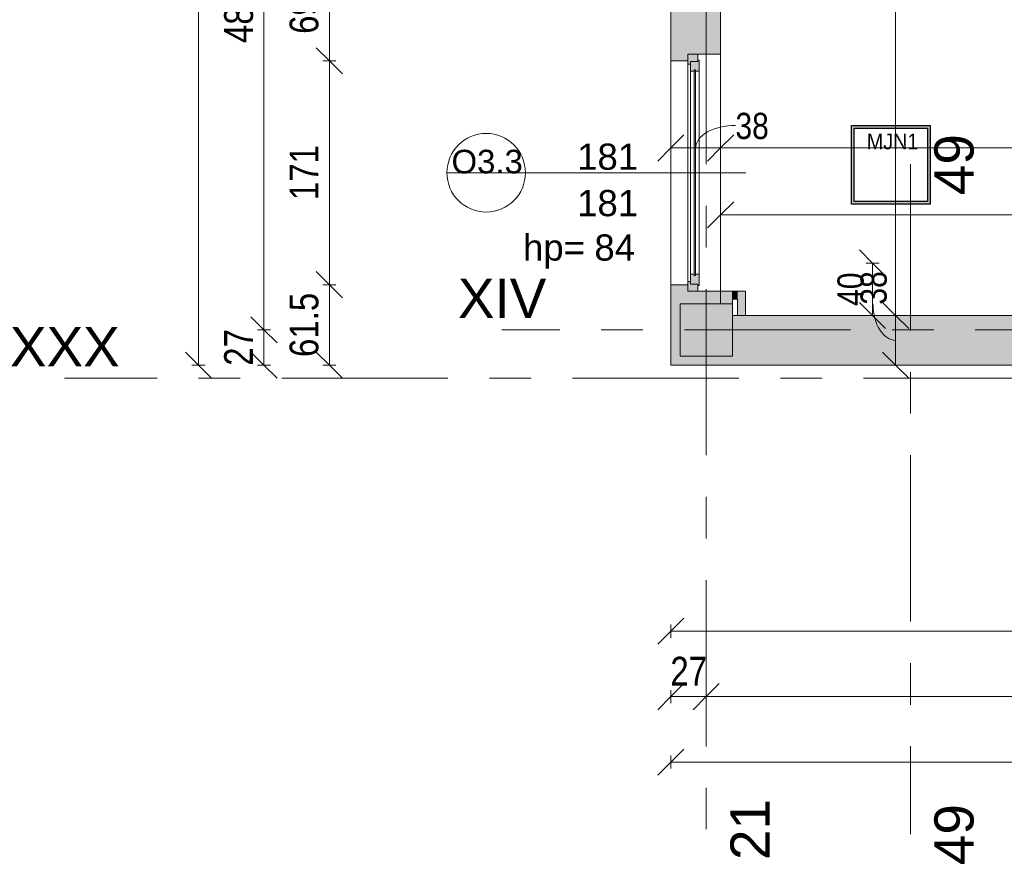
# Model space of a CAD drawing. Header units: centimetres. Extents: x -1737 to 22393, y -8842 to 3838.
# Tile 1 of 65: x -1737 to -985, y 1 to 645. Entities that reach past the tile are written whole.
import ezdxf

# ---------------------------------------------------------------- set-up
doc = ezdxf.new("R2010")
doc.units = ezdxf.units.CM
doc.linetypes.add('Oś', pattern=[222.25, 127, -31.75, 31.75, -31.75])
for name, color, linetype, lineweight in [('A-ANNO-DIMS', 211, 'Continuous', 13), ('A-ANNO-DIMS-100', 211, 'Continuous', 13), ('A-GLAZ', 151, 'Continuous', 13), ('A-GLAZ-IDEN', 152, 'Continuous', 13), ('A-WALL', 113, 'Continuous', 13), ('A-WALL-PATT', 111, 'Continuous', 13), ('S-COLS', 52, 'Continuous', 13), ('S-GRID', 1, 'Continuous', 13), ('S-GRID-IDEN', 1, 'Continuous', 13)]:
    doc.layers.add(name, color=color, linetype=linetype, lineweight=lineweight)
doc.layers.add('E_oprawy', color=12, linetype='Continuous')
doc.styles.add('Arial', font='arial.ttf', dxfattribs={"width": 0.9, "height": 18})
doc.styles.add('Arial Narrow_1', font='ARIALN.TTF', dxfattribs={"height": 22})
doc.styles.add('Arial Narrow_2', font='ARIALN.TTF', dxfattribs={"height": 20})
doc.styles.add('Arial_11', font='arial.ttf', dxfattribs={"height": 0.2})
doc.styles.add('Arial_4', font='arial.ttf', dxfattribs={"height": 30})
doc.styles.add('Arial_5', font='arial.ttf', dxfattribs={"height": 20})
doc.styles.add('Arial_9', font='arial.ttf', dxfattribs={"height": 18})
doc.dimstyles.new('Diagonal_1_100__0_1_', dxfattribs={"dimscale": 30.48, "dimtxt": 22.515481, "dimasz": 0.656168, "dimexe": 0.164042, "dimexo": 0.0625, "dimgap": 0.065617, "dimtad": 1, "dimdec": 1, "dimrnd": 0.1, "dimdsep": 46, "dimtxsty": 'Arial Narrow_1', "dimblk1": 'OBLIQUE', "dimblk2": 'OBLIQUE', "dimsah": 1, "dimcen": 0.09, "dimazin": 0, "dimtfac": 1, "dimtdec": 4, "dimtix": 1, "dimtmove": 0, "dimatfit": 3, "dimfxl": 0, "dimtvp": 1, "dimtolj": 1, "dimtzin": 0, "dimarcsym": 0})
doc.dimstyles.new('Diagonal_1_100__0__wewnętrzne', dxfattribs={"dimscale": 30.48, "dimtxt": 20.468619, "dimasz": 0.656168, "dimexe": 0.164042, "dimexo": 0.0625, "dimgap": 0.032808, "dimtad": 1, "dimdec": 0, "dimdsep": 46, "dimtxsty": 'Arial Narrow_2', "dimblk1": 'OBLIQUE', "dimblk2": 'OBLIQUE', "dimsah": 1, "dimcen": 0.09, "dimazin": 0, "dimtfac": 1, "dimtdec": 4, "dimtix": 1, "dimtmove": 0, "dimatfit": 3, "dimfxl": 0, "dimtvp": 1, "dimtolj": 1, "dimtzin": 0, "dimarcsym": 0})
doc.dimstyles.new('Diagonal_1_100__0__wewnętrzne_1', dxfattribs={"dimscale": 30.48, "dimtxt": 20.468619, "dimasz": 0.656168, "dimexe": 0.164042, "dimexo": 0.0625, "dimgap": 0.032808, "dimtad": 1, "dimdec": 0, "dimdsep": 46, "dimtxsty": 'Arial Narrow_2', "dimblk1": 'OBLIQUE', "dimblk2": 'OBLIQUE', "dimsah": 1, "dimcen": 0.09, "dimazin": 0, "dimtfac": 1, "dimtdec": 4, "dimtix": 1, "dimtmove": 1, "dimatfit": 3, "dimfxl": 0, "dimtvp": 1, "dimtolj": 1, "dimtzin": 0, "dimarcsym": 0})

# ---------------------------------------------------------------- blocks, each defined once
blk = doc.blocks.new('Pawilon E_rvt-1-3_piętro I __3_90 m_ - stan projektowany')
at = {"layer": 'S-GRID', "linetype": 'Oś'}
for p, q in [((-1056.62, 534.83), (-1056.62, 23.18)), ((368.01, 371.33), (-1702.93, 371.33))]:
    blk.add_line(p, q, dxfattribs=at)
at = {"layer": 'S-GRID-IDEN', "char_height": 30, "width": 48.3, "attachment_point": 5, "rotation": 90, "line_spacing_factor": 0.936439, "style": 'Arial_4'}
for insert in [(-1023.12, 534.5), (-1023.12, 22.85)]:
    blk.add_mtext('\\pxqc,t4.23333,8.46667,12.7,16.93333,21.16667,25.4,29.63333,33.86667,38.1,42.33333,46.56667,50.8,55.03333,59.26667,63.5,67.73333,71.96667,76.2,80.43333,84.66667,88.9,93.13333,97.36667,101.6,105.83333,110.06667,114.3,118.53333,122.76667,127,131.23333,135.46667;{49}', dxfattribs=dict(at, insert=insert))
at = {"layer": 'S-GRID-IDEN', "insert": (-1702.75, 395.39), "char_height": 30, "width": 82, "attachment_point": 5, "line_spacing_factor": 0.936439, "style": 'Arial_4'}
blk.add_mtext('\\pxqc,t4.23333,8.46667,12.7,16.93333,21.16667,25.4,29.63333,33.86667,38.1,42.33333,46.56667,50.8,55.03333,59.26667,63.5,67.73333,71.96667,76.2,80.43333,84.66667,88.9,93.13333,97.36667,101.6,105.83333,110.06667,114.3,118.53333,122.76667,127,131.23333,135.46667;{XXX}', dxfattribs=at)
blk = doc.blocks.new('M_Concrete-Square-Column - 400 x 400mm-1512407-3_piętro I __3_90 m_ - stan projektowany')
at = {"layer": 'S-COLS', "lineweight": 9}
blk.add_hatch(color=253, dxfattribs=at).paths.add_polyline_path([(20, -20), (20, 20), (-20, 20), (-20, -20), (11, -20)], flags=0)
for p, q in [((20, 20), (-20, 20)), ((-20, 20), (-20, -20)), ((20, -20), (20, 20)), ((-20, -20), (20, -20))]:
    blk.add_line(p, q, dxfattribs=at)
blk = doc.blocks.new('Okno - automatyczna etykieta - 181x181 _nietypowy podział_-2208597-3_piętro I __3_90 m_ - stan projektowany')
at = {"layer": 'A-GLAZ', "lineweight": 9}
h = blk.add_hatch(color=253, dxfattribs=at)
h.paths.add_polyline_path([(-90.5, -1.5), (-85, -1.5), (-85, 4), (-83, 4), (-83, 6), (-90.5, 6), (-90.5, 0.77)], flags=0)
h.paths.add_polyline_path([(83, 6), (83, 4), (85, 4), (85, -1.5), (90.5, -1.5), (90.5, 6), (85, 6)], flags=0)
h = blk.add_hatch(color=253, dxfattribs=at)
h.paths.add_polyline_path([(-86, -1.77), (-86, -2.5), (-77.5, -2.5), (-77.5, 0.25), (-78.5, 0.25), (-78.5, 1.25), (-77.5, 1.25), (-77.5, 4), (-85, 4), (-85, -1.5), (-86, -1.5)], flags=0)
h.paths.add_polyline_path([(77.5, 0.25), (77.5, -2.5), (86, -2.5), (86, -1.5), (85, -1.5), (85, 4), (77.5, 4), (77.5, 1.25), (78.5, 1.25), (78.5, 0.25)], flags=0)
blk.add_hatch(color=253, dxfattribs=at).paths.add_polyline_path([(-78.5, 1.25), (-78.5, 0.25), (78.5, 0.25), (78.5, 1.25), (-52.06, 1.25)], flags=0)
for p, q in [((-83, 6), (-90.5, 6)), ((-90.5, 6), (-90.5, -1.5)), ((-90.5, 6), (90.5, 6)), ((-77.5, 4), (-85, 4)), ((-85, 4), (-85, -1.5)), ((-85, -1.5), (-85, 4)), ((-85, 4), (-83, 4)), ((-83, 4), (-83, 6)), ((83, 6), (-83, 6)), ((78.5, 1.25), (-78.5, 1.25)), ((-78.5, 1.25), (-78.5, 0.25)), ((-78.5, 0.25), (-78.5, 1.25)), ((-78.5, 1.25), (-77.5, 1.25)), ((-78.5, 0.25), (78.5, 0.25)), ((-77.5, 0.25), (-78.5, 0.25)), ((-77.5, 1.25), (-77.5, 4)), ((77.5, 4), (-77.5, 4)), ((-77.5, -2.5), (-77.5, 0.25)), ((85, 4), (77.5, 4)), ((77.5, 4), (77.5, 1.25)), ((77.5, 1.25), (78.5, 1.25)), ((77.5, 0.25), (77.5, -2.5)), ((78.5, 0.25), (77.5, 0.25)), ((78.5, 0.25), (78.5, 1.25)), ((78.5, 1.25), (78.5, 0.25)), ((90.5, 6), (83, 6)), ((83, 6), (83, 4)), ((83, 4), (85, 4)), ((85, -1.5), (85, 4)), ((85, 4), (85, -1.5)), ((90.5, -1.5), (90.5, 6)), ((-90.5, -1.5), (-85, -1.5)), ((-85, -1.5), (-86, -1.5)), ((-86, -1.5), (-86, -2.5)), ((-86, -2.5), (-77.5, -2.5)), ((77.5, -2.5), (-77.5, -2.5)), ((77.5, -2.5), (86, -2.5)), ((86, -1.5), (85, -1.5)), ((85, -1.5), (90.5, -1.5)), ((86, -2.5), (86, -1.5))]:
    blk.add_line(p, q, dxfattribs=at)
blk = doc.blocks.new('DIMBLOCK1-3_piętro I __3_90 m_ - stan projektowany')
at = {"layer": 'A-ANNO-DIMS-100', "transparency": 16777216}
for p, q in [((-1550.57, 408.33), (-1560.57, 418.33)), ((-1545.57, 408.33), (-1555.57, 408.33)), ((-1550.57, 381.33), (-1550.57, 408.33)), ((-1550.57, 408.33), (-1540.57, 398.33)), ((-1550.57, 408.33), (-1545.57, 408.33)), ((-1550.57, 381.33), (-1560.57, 391.33)), ((-1545.57, 381.33), (-1555.57, 381.33)), ((-1550.57, 381.33), (-1540.57, 371.33)), ((-1550.57, 381.33), (-1545.57, 381.33))]:
    blk.add_line(p, q, dxfattribs=at)
at = {"layer": 'A-ANNO-DIMS-100', "color": 0, "transparency": 16777216, "insert": (-1581, 380.89), "char_height": 22, "width": 33.4516, "attachment_point": 1, "rotation": 90, "line_spacing_factor": 0.974696, "style": 'Arial Narrow_1'}
blk.add_mtext('27', dxfattribs=at)
blk = doc.blocks.new('_Oblique')
at = {"color": 0, "linetype": 'ByBlock', "lineweight": -2}
blk.add_line((-0.5, -0.5), (0.5, 0.5), dxfattribs=at)
blk = doc.blocks.new('DIMBLOCK2-3_piętro I __3_90 m_ - stan projektowany')
at = {"layer": 'A-ANNO-DIMS-100', "transparency": 16777216}
for p, q in [((-1550.57, 888.33), (-1560.57, 898.33)), ((-1545.57, 888.33), (-1555.57, 888.33)), ((-1550.57, 408.33), (-1550.57, 888.33)), ((-1550.57, 888.33), (-1540.57, 878.33)), ((-1550.57, 888.33), (-1545.57, 888.33)), ((-1550.57, 408.33), (-1560.57, 418.33)), ((-1545.57, 408.33), (-1555.57, 408.33)), ((-1550.57, 408.33), (-1540.57, 398.33)), ((-1550.57, 408.33), (-1545.57, 408.33))]:
    blk.add_line(p, q, dxfattribs=at)
at = {"layer": 'A-ANNO-DIMS-100', "color": 0, "transparency": 16777216, "insert": (-1581, 627.42), "char_height": 22, "width": 50.1774, "attachment_point": 1, "rotation": 90, "line_spacing_factor": 0.974696, "style": 'Arial Narrow_1'}
blk.add_mtext('480', dxfattribs=at)
blk = doc.blocks.new('DIMBLOCK12-3_piętro I __3_90 m_ - stan projektowany')
at = {"layer": 'A-ANNO-DIMS-100', "transparency": 16777216}
for p, q in [((-1600.57, 2338.33), (-1610.57, 2348.33)), ((-1595.57, 2338.33), (-1605.57, 2338.33)), ((-1600.57, 381.33), (-1600.57, 2338.33)), ((-1600.57, 2338.33), (-1590.57, 2328.33)), ((-1600.57, 2338.33), (-1595.57, 2338.33)), ((-1600.57, 381.33), (-1610.57, 391.33)), ((-1595.57, 381.33), (-1605.57, 381.33)), ((-1600.57, 381.33), (-1590.57, 371.33)), ((-1600.57, 381.33), (-1595.57, 381.33))]:
    blk.add_line(p, q, dxfattribs=at)
at = {"layer": 'A-ANNO-DIMS-100', "color": 0, "transparency": 16777216, "insert": (-1631, 1331.95), "char_height": 22, "width": 66.9031, "attachment_point": 1, "rotation": 90, "line_spacing_factor": 0.974696, "style": 'Arial Narrow_1'}
blk.add_mtext('1957', dxfattribs=at)
blk = doc.blocks.new('DIMBLOCK15-3_piętro I __3_90 m_ - stan projektowany')
at = {"layer": 'A-ANNO-DIMS-100', "transparency": 16777216}
for p, q in [((-1239.62, 128.23), (-1229.62, 138.23)), ((-1212.62, 128.23), (-1202.62, 138.23)), ((-1239.62, 128.23), (-1249.62, 118.23)), ((-1239.62, 133.23), (-1239.62, 123.23)), ((-1239.62, 128.23), (-1239.62, 133.23)), ((-1239.62, 128.23), (-1212.62, 128.23)), ((-1212.62, 128.23), (-1222.62, 118.23)), ((-1212.62, 133.23), (-1212.62, 123.23)), ((-1212.62, 128.23), (-1212.62, 133.23))]:
    blk.add_line(p, q, dxfattribs=at)
at = {"layer": 'A-ANNO-DIMS-100', "color": 0, "transparency": 16777216, "insert": (-1240.06, 158.67), "char_height": 22, "width": 33.4516, "attachment_point": 1, "line_spacing_factor": 0.974696, "style": 'Arial Narrow_1'}
blk.add_mtext('27', dxfattribs=at)
blk = doc.blocks.new('DIMBLOCK16-3_piętro I __3_90 m_ - stan projektowany')
at = {"layer": 'A-ANNO-DIMS-100', "transparency": 16777216}
for p, q in [((-1212.62, 128.23), (-1202.62, 138.23)), ((-612.62, 128.23), (-602.62, 138.23)), ((-1212.62, 128.23), (-1222.62, 118.23)), ((-1212.62, 133.23), (-1212.62, 123.23)), ((-1212.62, 128.23), (-1212.62, 133.23)), ((-1212.62, 128.23), (-612.62, 128.23)), ((-612.62, 128.23), (-622.62, 118.23)), ((-612.62, 133.23), (-612.62, 123.23)), ((-612.62, 128.23), (-612.62, 133.23))]:
    blk.add_line(p, q, dxfattribs=at)
at = {"layer": 'A-ANNO-DIMS-100', "color": 0, "transparency": 16777216, "insert": (-933.53, 158.67), "char_height": 22, "width": 50.1774, "attachment_point": 1, "line_spacing_factor": 0.974696, "style": 'Arial Narrow_1'}
blk.add_mtext('600', dxfattribs=at)
blk = doc.blocks.new('DIMBLOCK33-3_piętro I __3_90 m_ - stan projektowany')
at = {"layer": 'A-ANNO-DIMS-100', "transparency": 16777216}
for p, q in [((-1085.53, 459.33), (-1095.53, 469.33)), ((-1080.53, 459.33), (-1090.53, 459.33)), ((-1085.53, 419.33), (-1085.53, 459.33)), ((-1085.53, 459.33), (-1075.53, 449.33)), ((-1085.53, 459.33), (-1080.53, 459.33)), ((-1085.53, 419.33), (-1095.53, 429.33)), ((-1090.53, 419.33), (-1080.53, 419.33)), ((-1085.53, 419.33), (-1090.53, 419.33)), ((-1085.53, 419.33), (-1075.53, 409.33))]:
    blk.add_line(p, q, dxfattribs=at)
at = {"layer": 'A-ANNO-DIMS-100', "color": 0, "transparency": 16777216, "insert": (-1112.38, 426.65), "char_height": 20, "width": 30.4105, "attachment_point": 1, "rotation": 90, "line_spacing_factor": 0.974696, "style": 'Arial Narrow_2'}
blk.add_mtext('40', dxfattribs=at)
blk = doc.blocks.new('DIMBLOCK39-3_piętro I __3_90 m_ - stan projektowany')
at = {"layer": 'A-ANNO-DIMS-100', "transparency": 16777216}
for p, q in [((-1201.62, 547.24), (-1191.62, 557.24)), ((-411.62, 547.24), (-401.62, 557.24)), ((-1201.62, 542.24), (-1201.62, 552.24)), ((-411.62, 542.24), (-411.62, 552.24)), ((-1201.62, 547.24), (-1211.62, 537.24)), ((-411.62, 547.24), (-1201.62, 547.24)), ((-1201.62, 547.24), (-1201.62, 542.24)), ((-411.62, 547.24), (-421.62, 537.24)), ((-411.62, 547.24), (-411.62, 542.24))]:
    blk.add_line(p, q, dxfattribs=at)
at = {"layer": 'A-ANNO-DIMS-100', "color": 0, "transparency": 16777216, "insert": (-825.63, 574.09), "char_height": 20, "width": 45.6158, "attachment_point": 1, "line_spacing_factor": 0.974696, "style": 'Arial Narrow_2'}
blk.add_mtext('790', dxfattribs=at)
blk = doc.blocks.new('DIMBLOCK40-3_piętro I __3_90 m_ - stan projektowany')
at = {"layer": 'A-ANNO-DIMS-100', "transparency": 16777216}
for p, q in [((-1239.62, 547.24), (-1229.62, 557.24)), ((-1201.62, 547.24), (-1191.62, 557.24)), ((-1239.62, 542.24), (-1239.62, 552.24)), ((-1201.62, 542.24), (-1201.62, 552.24)), ((-1239.62, 547.24), (-1249.62, 537.24)), ((-1201.62, 547.24), (-1239.62, 547.24)), ((-1239.62, 547.24), (-1239.62, 542.24)), ((-1201.62, 547.24), (-1211.62, 537.24)), ((-1201.62, 547.24), (-1201.62, 542.24))]:
    blk.add_line(p, q, dxfattribs=at)
blk.add_ellipse((-1190.3, 547.24), major_axis=(30.32, 0), ratio=0.568791, start_param=1.570796, end_param=3.141593, dxfattribs=at)
at = {"layer": 'A-ANNO-DIMS-100', "color": 0, "transparency": 16777216, "insert": (-1190.3, 574.09), "char_height": 20, "width": 30.4105, "attachment_point": 1, "line_spacing_factor": 0.974696, "style": 'Arial Narrow_2'}
blk.add_mtext('38', dxfattribs=at)
blk = doc.blocks.new('DIMBLOCK137-3_piętro I __3_90 m_ - stan projektowany')
at = {"layer": 'A-ANNO-DIMS-100', "transparency": 16777216}
for p, q in [((-1500.57, 442.83), (-1510.57, 452.83)), ((-1495.57, 442.83), (-1505.57, 442.83)), ((-1500.57, 381.33), (-1500.57, 442.83)), ((-1500.57, 442.83), (-1490.57, 432.83)), ((-1500.57, 442.83), (-1495.57, 442.83)), ((-1500.57, 381.33), (-1510.57, 391.33)), ((-1495.57, 381.33), (-1505.57, 381.33)), ((-1500.57, 381.33), (-1490.57, 371.33)), ((-1500.57, 381.33), (-1495.57, 381.33))]:
    blk.add_line(p, q, dxfattribs=at)
at = {"layer": 'A-ANNO-DIMS-100', "color": 0, "transparency": 16777216, "insert": (-1531, 387.59), "char_height": 22, "width": 58.7547, "attachment_point": 1, "rotation": 90, "line_spacing_factor": 0.974696, "style": 'Arial Narrow_1'}
blk.add_mtext('61.5', dxfattribs=at)
blk = doc.blocks.new('DIMBLOCK138-3_piętro I __3_90 m_ - stan projektowany')
at = {"layer": 'A-ANNO-DIMS-100', "transparency": 16777216}
for p, q in [((-1500.57, 613.83), (-1510.57, 623.83)), ((-1495.57, 613.83), (-1505.57, 613.83)), ((-1500.57, 442.83), (-1500.57, 613.83)), ((-1500.57, 613.83), (-1490.57, 603.83)), ((-1500.57, 613.83), (-1495.57, 613.83)), ((-1500.57, 442.83), (-1510.57, 452.83)), ((-1495.57, 442.83), (-1505.57, 442.83)), ((-1500.57, 442.83), (-1490.57, 432.83)), ((-1500.57, 442.83), (-1495.57, 442.83))]:
    blk.add_line(p, q, dxfattribs=at)
at = {"layer": 'A-ANNO-DIMS-100', "color": 0, "transparency": 16777216, "insert": (-1531, 507.42), "char_height": 22, "width": 50.1774, "attachment_point": 1, "rotation": 90, "line_spacing_factor": 0.974696, "style": 'Arial Narrow_1'}
blk.add_mtext('171', dxfattribs=at)
blk = doc.blocks.new('DIMBLOCK139-3_piętro I __3_90 m_ - stan projektowany')
at = {"layer": 'A-ANNO-DIMS-100', "transparency": 16777216}
for p, q in [((-1500.57, 682.83), (-1510.57, 692.83)), ((-1495.57, 682.83), (-1505.57, 682.83)), ((-1500.57, 613.83), (-1500.57, 682.83)), ((-1500.57, 682.83), (-1490.57, 672.83)), ((-1500.57, 682.83), (-1495.57, 682.83)), ((-1500.57, 613.83), (-1510.57, 623.83)), ((-1495.57, 613.83), (-1505.57, 613.83)), ((-1500.57, 613.83), (-1490.57, 603.83)), ((-1500.57, 613.83), (-1495.57, 613.83))]:
    blk.add_line(p, q, dxfattribs=at)
at = {"layer": 'A-ANNO-DIMS-100', "color": 0, "transparency": 16777216, "insert": (-1531, 634.39), "char_height": 22, "width": 33.4516, "attachment_point": 1, "rotation": 90, "line_spacing_factor": 0.974696, "style": 'Arial Narrow_1'}
blk.add_mtext('69', dxfattribs=at)
blk = doc.blocks.new('DIMBLOCK165-3_piętro I __3_90 m_ - stan projektowany')
at = {"layer": 'A-ANNO-DIMS-100', "transparency": 16777216}
for p, q in [((-1067.89, 419.33), (-1077.89, 429.33)), ((-1072.89, 419.33), (-1062.89, 419.33)), ((-1067.89, 419.33), (-1072.89, 419.33)), ((-1067.89, 381.33), (-1067.89, 419.33)), ((-1067.89, 419.33), (-1057.89, 409.33)), ((-1067.89, 381.33), (-1077.89, 391.33)), ((-1072.89, 381.33), (-1062.89, 381.33)), ((-1067.89, 381.33), (-1072.89, 381.33)), ((-1067.89, 381.33), (-1057.89, 371.33))]:
    blk.add_line(p, q, dxfattribs=at)
blk.add_ellipse((-1067.89, 427.63), major_axis=(0, 27.3), ratio=0.63167, start_param=1.570796, end_param=3.141593, dxfattribs=at)
at = {"layer": 'A-ANNO-DIMS-100', "color": 0, "transparency": 16777216, "insert": (-1094.74, 427.63), "char_height": 20, "width": 30.4105, "attachment_point": 1, "rotation": 90, "line_spacing_factor": 0.974696, "style": 'Arial Narrow_2'}
blk.add_mtext('38', dxfattribs=at)
blk = doc.blocks.new('DIMBLOCK166-3_piętro I __3_90 m_ - stan projektowany')
at = {"layer": 'A-ANNO-DIMS-100', "transparency": 16777216}
for p, q in [((-1067.89, 1358.33), (-1077.89, 1368.33)), ((-1072.89, 1358.33), (-1062.89, 1358.33)), ((-1067.89, 1358.33), (-1072.89, 1358.33)), ((-1067.89, 419.33), (-1067.89, 1358.33)), ((-1067.89, 1358.33), (-1057.89, 1348.33)), ((-1067.89, 419.33), (-1077.89, 429.33)), ((-1072.89, 419.33), (-1062.89, 419.33)), ((-1067.89, 419.33), (-1072.89, 419.33)), ((-1067.89, 419.33), (-1057.89, 409.33))]:
    blk.add_line(p, q, dxfattribs=at)
at = {"layer": 'A-ANNO-DIMS-100', "color": 0, "transparency": 16777216, "insert": (-1094.74, 869.82), "char_height": 20, "width": 45.6158, "attachment_point": 1, "rotation": 90, "line_spacing_factor": 0.974696, "style": 'Arial Narrow_2'}
blk.add_mtext('939', dxfattribs=at)
blk = doc.blocks.new('DIMBLOCK197-3_piętro I __3_90 m_ - stan projektowany')
at = {"layer": 'A-ANNO-DIMS-100', "transparency": 16777216}
for p, q in [((-1201.62, 496.14), (-1191.62, 506.14)), ((-632.62, 496.14), (-622.62, 506.14)), ((-1201.62, 501.14), (-1201.62, 491.14)), ((-1201.62, 496.14), (-1201.62, 501.14)), ((-632.62, 491.14), (-632.62, 501.14)), ((-1201.62, 496.14), (-1211.62, 486.14)), ((-1201.62, 496.14), (-632.62, 496.14)), ((-632.62, 496.14), (-642.62, 486.14)), ((-632.62, 496.14), (-632.62, 491.14))]:
    blk.add_line(p, q, dxfattribs=at)
at = {"layer": 'A-ANNO-DIMS-100', "color": 0, "transparency": 16777216, "insert": (-936.13, 522.99), "char_height": 20, "width": 45.6158, "attachment_point": 1, "line_spacing_factor": 0.974696, "style": 'Arial Narrow_2'}
blk.add_mtext('569', dxfattribs=at)
blk = doc.blocks.new('DIMBLOCK199-3_piętro I __3_90 m_ - stan projektowany')
at = {"layer": 'A-ANNO-DIMS-100', "transparency": 16777216}
for p, q in [((-1239.62, 78.23), (-1229.62, 88.23)), ((-1239.62, 83.23), (-1239.62, 73.23)), ((-1239.62, 78.23), (-1239.62, 83.23)), ((1214.38, 78.23), (1224.38, 88.23)), ((1214.38, 83.23), (1214.38, 73.23)), ((1214.38, 78.23), (1214.38, 83.23)), ((-1239.62, 78.23), (-1249.62, 68.23)), ((-1239.62, 78.23), (1214.38, 78.23)), ((1214.38, 78.23), (1204.38, 68.23))]:
    blk.add_line(p, q, dxfattribs=at)
at = {"layer": 'A-ANNO-DIMS-100', "color": 0, "transparency": 16777216, "insert": (-40.5, 108.67), "char_height": 22, "width": 66.9031, "attachment_point": 1, "line_spacing_factor": 0.974696, "style": 'Arial Narrow_1'}
blk.add_mtext('2454', dxfattribs=at)
blk = doc.blocks.new('DIMBLOCK200-3_piętro I __3_90 m_ - stan projektowany')
at = {"layer": 'A-ANNO-DIMS-100', "transparency": 16777216}
for p, q in [((-1239.62, 178.23), (-1229.62, 188.23)), ((-542.12, 178.23), (-532.12, 188.23)), ((-1239.62, 183.23), (-1239.62, 173.23)), ((-1239.62, 178.23), (-1239.62, 183.23)), ((-542.12, 183.23), (-542.12, 173.23)), ((-542.12, 178.23), (-542.12, 183.23)), ((-1239.62, 178.23), (-1249.62, 168.23)), ((-1239.62, 178.23), (-542.12, 178.23)), ((-542.12, 178.23), (-552.12, 168.23))]:
    blk.add_line(p, q, dxfattribs=at)
at = {"layer": 'A-ANNO-DIMS-100', "color": 0, "transparency": 16777216, "insert": (-922.32, 208.67), "char_height": 22, "width": 75.4805, "attachment_point": 1, "line_spacing_factor": 0.974696, "style": 'Arial Narrow_1'}
blk.add_mtext('697.5', dxfattribs=at)
blk = doc.blocks.new('Okno_LD_typ 100 - metka _ wys_parapetu-2491833-3_piętro I __3_90 m_ - stan projektowany')
at = {"layer": 'A-GLAZ-IDEN'}
blk.add_line((0, 1.8925), (0, -0.3919), dxfattribs=at)
blk.add_circle((0, -0.0919), 0.3, dxfattribs=at)
at = {"layer": 'A-GLAZ-IDEN', "insert": (0.4711, 0.6634), "char_height": 0.2, "width": 0.48783, "attachment_point": 3, "rotation": 90, "line_spacing_factor": 0.936439, "style": 'Arial_11', "bg_fill": 3, "box_fill_scale": 1.25, "bg_fill_color": 256, "bg_fill_true_color": 13158600, "bg_fill_transparency": 0}
blk.add_mtext('\\pxqr,t6.35,12.7,19.05,25.4,31.75,38.1,44.45,50.8,57.15,63.5,69.85,76.2,82.55,88.9,95.25,101.6,107.95,114.3,120.65,127,133.35,139.7,146.05,152.4,158.75,165.1,171.45,177.8,184.15,190.5,196.85,203.2;{hp= }', dxfattribs=at)
blk = doc.blocks.new('MJN1')
at = {"layer": 'E_oprawy', "linetype": 'ByBlock'}
h = blk.add_hatch(color=256, dxfattribs=at)
h.paths.add_polyline_path([(-30, -30), (-30, 30), (30, 30), (30, -30)])
h.paths.add_polyline_path([(-28, -28), (-28, 28), (28, 28), (28, -28)], flags=16)
for points in [[(-30, -30), (-30, 30), (30, 30), (30, -30)], [(-28, -28), (-28, 28), (28, 28), (28, -28)]]:
    blk.add_lwpolyline(points, close=True, dxfattribs=at)
blk.add_circle((0, 0), 0.0000001, dxfattribs=at)
at = {"layer": 'E_oprawy', "color": 4, "style": 'Arial', "width": 0.9}
blk.add_text('MJN1', height=12, dxfattribs=at).set_placement((-18.29, 11.9))

msp = doc.modelspace()

# ---------------------------------------------------------------- hatches: boundary and pattern name
at = {"layer": 'A-WALL-PATT'}
h = msp.add_hatch(color=9, dxfattribs=at)
h.paths.add_polyline_path([(-1201.62, 381.33), (-1201.62, 388.33), (-1232.62, 388.33), (-1232.62, 428.33), (-1201.62, 428.33), (-1201.62, 437.83), (-1226.62, 437.83), (-1226.62, 442.83), (-1239.62, 442.83), (-1239.62, 381.33), (-1232.62, 381.33)], flags=0)
h.paths.add_polyline_path([(-1226.62, 613.83), (-1226.62, 618.83), (-1201.62, 618.83), (-1201.62, 677.83), (-1226.62, 677.83), (-1226.62, 682.83), (-1239.62, 682.83), (-1239.62, 613.83)], flags=0)
h.paths.add_polyline_path([(-1239.62, 853.83), (-1226.62, 853.83), (-1226.62, 858.83), (-1201.62, 858.83), (-1201.62, 868.33), (-1232.62, 868.33), (-1232.62, 908.33), (-1201.62, 908.33), (-1201.62, 917.83), (-1226.62, 917.83), (-1226.62, 922.83), (-1239.62, 922.83), (-1239.62, 858.83)], flags=0)
h.paths.add_polyline_path([(-1239.62, 1093.83), (-1226.62, 1093.83), (-1226.62, 1098.83), (-1201.62, 1098.83), (-1201.62, 1157.83), (-1226.62, 1157.83), (-1226.62, 1162.83), (-1239.62, 1162.83), (-1239.62, 1098.83)], flags=0)
h.paths.add_polyline_path([(-1229.43, 1333.83), (-1226.62, 1333.83), (-1226.62, 1338.83), (-1201.62, 1338.83), (-1201.62, 1348.33), (-1232.62, 1348.33), (-1232.62, 1383.33), (-1239.62, 1383.33), (-1239.62, 1333.83)], flags=0)
for points in [[(-1201.62, 428.33), (-1192.62, 428.33), (-1192.62, 437.83), (-1201.62, 437.83)], [(-1192.62, 431.83), (-1188.62, 431.83), (-1188.62, 437.83), (-1192.62, 437.83), (-1192.62, 437.21)], [(-1182.62, 419.33), (-1182.62, 437.83), (-1188.62, 437.83), (-1188.62, 419.33)]]:
    msp.add_hatch(color=9, dxfattribs=at).paths.add_polyline_path(points, flags=0)
h = msp.add_hatch(color=9, dxfattribs=at)
h.paths.add_polyline_path([(21.88, 381.33), (21.88, 394.33), (16.88, 394.33), (16.88, 419.33), (7.38, 419.33), (7.38, 388.33), (-32.62, 388.33), (-32.62, 419.33), (-42.12, 419.33), (-42.12, 394.33), (-47.12, 394.33), (-47.12, 381.33), (16.88, 381.33)], flags=0)
h.paths.add_polyline_path([(-392.12, 381.33), (-392.12, 394.33), (-397.12, 394.33), (-397.12, 419.33), (-399.62, 419.33), (-399.62, 400.33), (-411.62, 400.33), (-411.62, 419.33), (-456.12, 419.33), (-456.12, 394.33), (-461.12, 394.33), (-461.12, 381.33), (-397.12, 381.33)], flags=0)
h.paths.add_polyline_path([(495.98, 381.33), (530.38, 381.33), (530.38, 419.33), (492.38, 419.33), (492.38, 381.33)], flags=0)
h.paths.add_polyline_path([(-592.62, 381.33), (-542.12, 381.33), (-542.12, 394.33), (-547.12, 394.33), (-547.12, 419.33), (-592.62, 419.33), (-592.62, 388.33), (-632.62, 388.33), (-632.62, 419.33), (-1192.62, 419.33), (-1192.62, 388.33), (-1201.62, 388.33), (-1201.62, 381.33), (-632.62, 381.33)], flags=0)
h.paths.add_polyline_path([(299.49, 381.33), (302.38, 381.33), (302.35, 419.33), (197.88, 419.33), (197.88, 394.33), (192.88, 394.33), (192.88, 381.33), (253.13, 381.33)], flags=0)

# ---------------------------------------------------------------- linework, layer by layer
at = {"layer": 'A-WALL', "lineweight": 9}
for p, q in [((-1239.62, 381.33), (-1239.62, 2338.33)), ((-1201.62, 868.33), (-1201.62, 437.83)), ((-1219.12, 618.83), (-1201.62, 618.83)), ((-1239.62, 613.83), (-1226.62, 613.83)), ((-1226.62, 442.83), (-1239.62, 442.83)), ((-1182.62, 437.83), (-1219.12, 437.83)), ((-1201.62, 437.83), (-1201.62, 428.33)), ((-1192.62, 437.83), (-1192.62, 428.33)), ((-1182.62, 419.33), (-1182.62, 437.83)), ((-1192.62, 431.83), (-1188.62, 431.83)), ((-1188.62, 431.83), (-1188.62, 419.33)), ((-632.62, 419.33), (-1192.62, 419.33)), ((-1239.62, 381.33), (302.38, 381.33))]:
    msp.add_line(p, q, dxfattribs=at)
at = {"layer": 'S-GRID', "linetype": 'Oś'}
for p, q in [((-1212.62, 2884.27), (-1212.62, 27.13)), ((1342.46, 408.33), (-1368.76, 408.33))]:
    msp.add_line(p, q, dxfattribs=at)

# ---------------------------------------------------------------- block references
at = {"lineweight": 5}
msp.add_blockref('Pawilon E_rvt-1-3_piętro I __3_90 m_ - stan projektowany', (0, 0), dxfattribs=at)
at = {"layer": 'A-GLAZ', "lineweight": 9, "rotation": 90.00000000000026}
msp.add_blockref('Okno - automatyczna etykieta - 181x181 _nietypowy podział_-2208597-3_piętro I __3_90 m_ - stan projektowany', (-1220.62, 528.33), dxfattribs=at)
at = {"layer": 'E_oprawy'}
msp.add_blockref('MJN1', (-1071.62, 534.33), dxfattribs=at)
at = {"layer": 'S-COLS', "lineweight": 9}
msp.add_blockref('M_Concrete-Square-Column - 400 x 400mm-1512407-3_piętro I __3_90 m_ - stan projektowany', (-1212.62, 408.33), dxfattribs=at)

# ---------------------------------------------------------------- texts
at = {"layer": 'S-GRID-IDEN', "insert": (-1368.59, 432.39), "char_height": 30, "width": 68.1, "attachment_point": 5, "line_spacing_factor": 0.936439, "style": 'Arial_4'}
msp.add_mtext('\\pxqc,t4.23333,8.46667,12.7,16.93333,21.16667,25.4,29.63333,33.86667,38.1,42.33333,46.56667,50.8,55.03333,59.26667,63.5,67.73333,71.96667,76.2,80.43333,84.66667,88.9,93.13333,97.36667,101.6,105.83333,110.06667,114.3,118.53333,122.76667,127,131.23333,135.46667;{XIV}', dxfattribs=at)
at = {"layer": 'S-GRID-IDEN', "insert": (-1179.12, 26.79), "char_height": 30, "width": 48.3, "attachment_point": 5, "rotation": 90, "line_spacing_factor": 0.936439, "style": 'Arial_4'}
msp.add_mtext('\\pxqc,t4.23333,8.46667,12.7,16.93333,21.16667,25.4,29.63333,33.86667,38.1,42.33333,46.56667,50.8,55.03333,59.26667,63.5,67.73333,71.96667,76.2,80.43333,84.66667,88.9,93.13333,97.36667,101.6,105.83333,110.06667,114.3,118.53333,122.76667,127,131.23333,135.46667;{21}', dxfattribs=at)

# ---------------------------------------------------------------- dimensions: what is measured, and where the dimension line sits
at = {"layer": 'A-ANNO-DIMS'}
for base, p1, p2, angle, dimstyle, override, picture, middle in [((-1600.57, 2338.33), (-1595.57, 381.33), (-1595.57, 2338.33), 90, 'Diagonal_1_100__0_1_', {"dimpost": '<>', "dimfxl": 1957}, 'DIMBLOCK12-3_piętro I __3_90 m_ - stan projektowany', (-1613.8, 1359.83)), ((-1067.89, 1358.33), (-1072.89, 419.33), (-1072.89, 1358.33), 90, 'Diagonal_1_100__0__wewnętrzne', {"dimpost": '<>', "dimfxl": 939}, 'DIMBLOCK166-3_piętro I __3_90 m_ - stan projektowany', (-1079.1, 888.83)), ((-1550.57, 888.33), (-1545.57, 408.33), (-1545.57, 888.33), 90, 'Diagonal_1_100__0_1_', {"dimpost": '<>', "dimfxl": 480}, 'DIMBLOCK2-3_piętro I __3_90 m_ - stan projektowany', (-1563.8, 648.33)), ((-1500.57, 682.83), (-1495.57, 613.83), (-1495.57, 682.83), 90, 'Diagonal_1_100__0_1_', {"dimpost": '<>', "dimfxl": 69}, 'DIMBLOCK139-3_piętro I __3_90 m_ - stan projektowany', (-1513.8, 648.33)), ((-1500.57, 613.83), (-1495.57, 442.83), (-1495.57, 613.83), 90, 'Diagonal_1_100__0_1_', {"dimpost": '<>', "dimfxl": 171}, 'DIMBLOCK138-3_piętro I __3_90 m_ - stan projektowany', (-1513.61, 528.33)), ((-1201.62, 547.24), (-411.62, 542.24), (-1201.62, 542.24), 0, 'Diagonal_1_100__0__wewnętrzne', {"dimpost": '<>', "dimfxl": 790}, 'DIMBLOCK39-3_piętro I __3_90 m_ - stan projektowany', (-806.62, 558.45)), ((-632.62, 496.14), (-1201.62, 501.14), (-632.62, 491.14), 0, 'Diagonal_1_100__0__wewnętrzne', {"dimpost": '<>', "dimfxl": 569.087867}, 'DIMBLOCK197-3_piętro I __3_90 m_ - stan projektowany', (-917.12, 507.35)), ((-1085.53, 459.33), (-1090.53, 419.33), (-1080.53, 459.33), 90, 'Diagonal_1_100__0__wewnętrzne', {"dimpost": '<>', "dimfxl": 41.231056}, 'DIMBLOCK33-3_piętro I __3_90 m_ - stan projektowany', (-1096.75, 439.33)), ((-1500.57, 442.83), (-1495.57, 381.33), (-1495.57, 442.83), 90, 'Diagonal_1_100__0_1_', {"dimpost": '<>', "dimfxl": 61.5}, 'DIMBLOCK137-3_piętro I __3_90 m_ - stan projektowany', (-1513.8, 412.08)), ((-1550.57, 408.33), (-1545.57, 381.33), (-1545.57, 408.33), 90, 'Diagonal_1_100__0_1_', {"dimpost": '<>', "dimfxl": 27}, 'DIMBLOCK1-3_piętro I __3_90 m_ - stan projektowany', (-1563.61, 394.83)), ((-542.12, 178.23), (-1239.62, 183.23), (-542.12, 183.23), 0, 'Diagonal_1_100__0_1_', {"dimpost": '<>', "dimfxl": 697.5}, 'DIMBLOCK200-3_piętro I __3_90 m_ - stan projektowany', (-890.87, 191.47)), ((-1212.62, 128.23), (-1239.62, 133.23), (-1212.62, 133.23), 0, 'Diagonal_1_100__0_1_', {"dimpost": '<>', "dimfxl": 27}, 'DIMBLOCK15-3_piętro I __3_90 m_ - stan projektowany', (-1226.12, 141.28)), ((-612.62, 128.23), (-1212.62, 133.23), (-612.62, 133.23), 0, 'Diagonal_1_100__0_1_', {"dimpost": '<>', "dimfxl": 600}, 'DIMBLOCK16-3_piętro I __3_90 m_ - stan projektowany', (-912.62, 141.47)), ((1214.38, 78.23), (-1239.62, 83.23), (1214.38, 83.23), 0, 'Diagonal_1_100__0_1_', {"dimpost": '<>', "dimfxl": 2454}, 'DIMBLOCK199-3_piętro I __3_90 m_ - stan projektowany', (-12.62, 91.47))]:
    dim = msp.add_linear_dim(base=base, p1=p1, p2=p2, angle=angle, dimstyle=dimstyle, override=override, dxfattribs=at)
    dim.commit()
    dim.dimension.update_dxf_attribs({"geometry": picture, "text_midpoint": middle})
dim = msp.add_linear_dim(base=(-1239.62, 547.24), p1=(-1201.62, 542.24), p2=(-1239.62, 542.24), angle=0, dimstyle='Diagonal_1_100__0__wewnętrzne_1', override={"dimpost": '<>', "dimfxl": 38}, dxfattribs=at)
dim.commit()
dim.dimension.update_dxf_attribs({"geometry": 'DIMBLOCK40-3_piętro I __3_90 m_ - stan projektowany', "text_midpoint": (-1175.1, 560.76), "dimtype": 160})
dim = msp.add_linear_dim(base=(-1067.89, 419.33), p1=(-1072.89, 381.33), p2=(-1072.89, 419.33), angle=90, dimstyle='Diagonal_1_100__0__wewnętrzne_1', override={"dimpost": '<>', "dimfxl": 38}, dxfattribs=at)
dim.commit()
dim.dimension.update_dxf_attribs({"geometry": 'DIMBLOCK165-3_piętro I __3_90 m_ - stan projektowany', "text_midpoint": (-1081.4, 442.83), "dimtype": 160, "text_rotation": 90})

# ---------------------------------------------------------------- next in the draw order: block references
at = {"layer": 'A-GLAZ-IDEN', "xscale": 99.99999999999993, "yscale": 99.99999999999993, "zscale": 99.99999999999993, "rotation": 270.0000000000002}
msp.add_blockref('Okno_LD_typ 100 - metka _ wys_parapetu-2491833-3_piętro I __3_90 m_ - stan projektowany', (-1371.6, 528.33), dxfattribs=at)

# ---------------------------------------------------------------- next in the draw order: texts
at = {"layer": 'A-GLAZ-IDEN', "line_spacing_factor": 0.936439}
for s, insert, char_height, width, attachment_point, style in [('\\pxqc,t6.35,12.7,19.05,25.4,31.75,38.1,44.45,50.8,57.15,63.5,69.85,76.2,82.55,88.9,95.25,101.6,107.95,114.3,120.65,127,133.35,139.7,146.05,152.4,158.75,165.1,171.45,177.8,184.15,190.5,196.85,203.2;{181}', (-1287.97, 540.44), 20, 48.3, 5, 'Arial_5'), ('\\pxqc,t7.05556,14.11111,21.16667,28.22222,35.27778,42.33333,49.38889,56.44444,63.5,70.55556,77.61111,84.66667,91.72222,98.77778,105.83333,112.88889,119.94444,127,134.05556,141.11111,148.16667,155.22222,162.27778,169.33333,176.38889,183.44444,190.5,197.55556,204.61111,211.66667,218.72222,225.77778;{O3.3}', (-1380.04, 536.71), 18, 54.3, 5, 'Arial_9'), ('\\pxqc,t6.35,12.7,19.05,25.4,31.75,38.1,44.45,50.8,57.15,63.5,69.85,76.2,82.55,88.9,95.25,101.6,107.95,114.3,120.65,127,133.35,139.7,146.05,152.4,158.75,165.1,171.45,177.8,184.15,190.5,196.85,203.2;{181}', (-1287.97, 505), 20, 48.3, 5, 'Arial_5'), ('\\pxt6.35,12.7,19.05,25.4,31.75,38.1,44.45,50.8,57.15,63.5,69.85,76.2,82.55,88.9,95.25,101.6,107.95,114.3,120.65,127,133.35,139.7,146.05,152.4,158.75,165.1,171.45,177.8,184.15,190.5,196.85,203.2;{84}', (-1298.09, 481.22), 20, 32.4, 1, 'Arial_5')]:
    msp.add_mtext(s, dxfattribs=dict(at, insert=insert, char_height=char_height, width=width, attachment_point=attachment_point, style=style))

doc.saveas('drawing.dxf')
